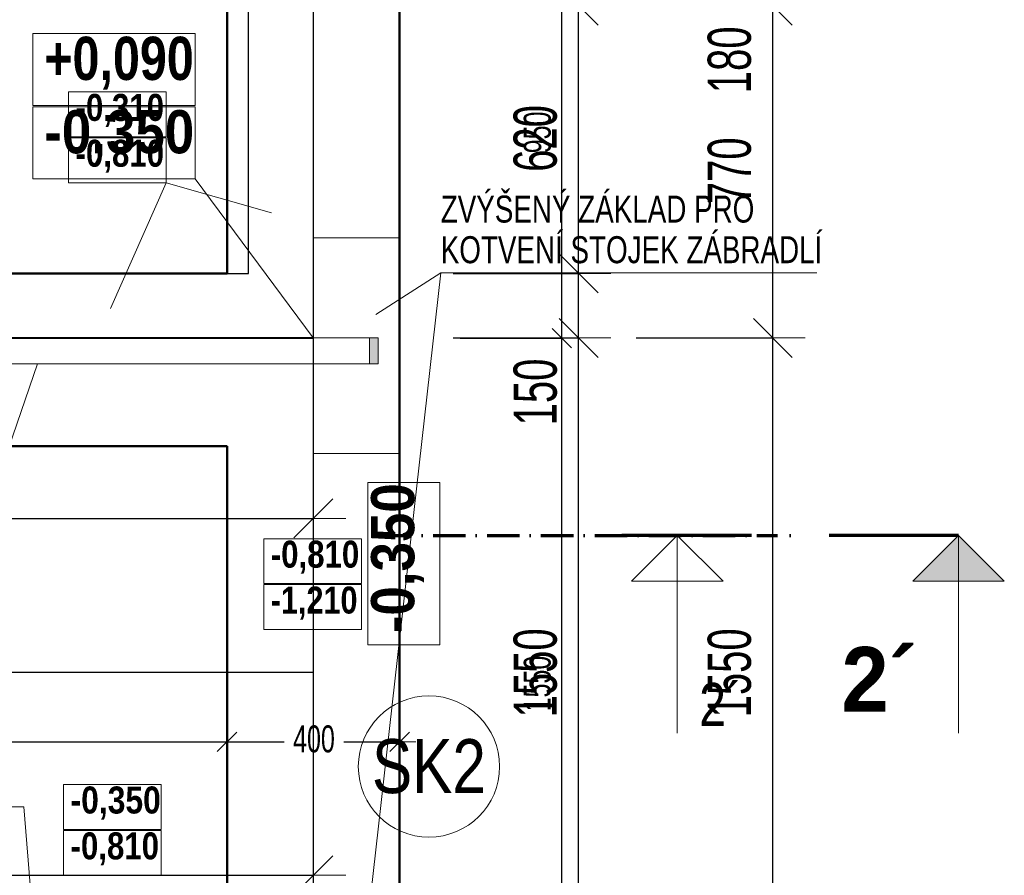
# Model space of a CAD drawing. Header units: millimetres. Extents: x -6145 to 8557, y -96590 to -75675.
# Tile 27 of 29: x 6002 to 8284, y -83125 to -81142. Entities that reach past the tile are written whole.
import ezdxf

# ---------------------------------------------------------------- set-up
doc = ezdxf.new("R2010")
doc.units = ezdxf.units.MM
doc.header["$PDMODE"] = 65
doc.linetypes.add('Cerchovana_1', pattern=[125, 75, -25, 0, -25])
doc.linetypes.add('JIS_08_37_1', pattern=[480, 300, -90, 0, -90])
doc.layers.add('XR$1$VSTUPNÍ SCHODIŠTĚ - ZÁKLADY_1', color=7, linetype='Continuous', lineweight=25)
doc.layers.add('XR$2$VSTUPNÍ SCHODY - PUDORYS_1', color=7, linetype='Continuous', lineweight=25)
doc.styles.add('ARIAL', font='ARIAL.TTF')
doc.styles.add('Arial Black', font='Arial Black')
doc.styles.add('ARIALNARROW', font='ARIALN.TTF')
doc.dimstyles.new('DIMSTYLE_10', dxfattribs={"dimtxt": 100, "dimasz": 150, "dimexe": 0, "dimexo": 0, "dimgap": 50, "dimtad": 2, "dimdec": 0, "dimrnd": 1, "dimzin": 12, "dimdsep": 46, "dimtxsty": 'ARIALNARROW', "dimblk1": 'ALL_ML_STRICH', "dimblk2": 'ALL_ML_STRICH', "dimsah": 1, "dimcen": 0, "dimclrd": 6, "dimclre": 6, "dimclrt": 6, "dimadec": 0, "dimazin": 0, "dimtfac": 1, "dimtdec": 0, "dimtix": 1, "dimtmove": 2, "dimatfit": 3, "dimfxl": 0, "dimtzin": 0, "dimlwd": 0, "dimlwe": 13, "dimarcsym": 0})
doc.dimstyles.new('DIMSTYLE_11', dxfattribs={"dimtxt": 100, "dimasz": 150, "dimexe": 0, "dimexo": 0, "dimgap": 50, "dimtad": 2, "dimdec": 0, "dimrnd": 1, "dimzin": 12, "dimdsep": 46, "dimtxsty": 'ARIALNARROW', "dimblk1": 'ALL_ML_STRICH', "dimblk2": 'ALL_ML_STRICH', "dimsah": 1, "dimcen": 0, "dimclrd": 6, "dimclre": 6, "dimclrt": 6, "dimadec": 0, "dimazin": 0, "dimtfac": 1, "dimtdec": 0, "dimtix": 1, "dimtmove": 2, "dimatfit": 3, "dimfxl": 0, "dimtvp": 1.2, "dimtzin": 0, "dimlwd": 0, "dimlwe": 13, "dimarcsym": 0})
doc.dimstyles.new('DIMSTYLE_12', dxfattribs={"dimtxt": 100, "dimasz": 150, "dimexe": 0, "dimexo": 0, "dimgap": 50, "dimtad": 2, "dimdec": 0, "dimrnd": 1, "dimzin": 12, "dimdsep": 46, "dimtxsty": 'ARIALNARROW', "dimblk1": 'ALL_ML_STRICH', "dimblk2": 'ALL_ML_STRICH', "dimsah": 1, "dimcen": 0, "dimclrd": 6, "dimclre": 6, "dimclrt": 6, "dimadec": 0, "dimazin": 0, "dimtfac": 1, "dimtdec": 0, "dimtix": 1, "dimtmove": 2, "dimatfit": 3, "dimfxl": 0, "dimtzin": 0, "dimlwd": 0, "dimlwe": 13, "dimarcsym": 0})
doc.dimstyles.new('DIMSTYLE_3', dxfattribs={"dimtxt": 62.5, "dimasz": 75, "dimexe": 0, "dimexo": 0, "dimgap": 31.25, "dimtad": 2, "dimdec": 0, "dimrnd": 5, "dimzin": 12, "dimdsep": 46, "dimtxsty": 'ARIALNARROW', "dimblk1": 'ALL_ML_STRICH', "dimblk2": 'ALL_ML_STRICH', "dimsah": 1, "dimcen": 0, "dimclrd": 6, "dimclre": 6, "dimclrt": 6, "dimadec": 0, "dimazin": 0, "dimtfac": 1, "dimtdec": 0, "dimtix": 1, "dimtmove": 2, "dimatfit": 3, "dimfxl": 0, "dimtzin": 0, "dimlwd": 0, "dimlwe": 13, "dimarcsym": 0})
doc.dimstyles.new('DIMSTYLE_8', dxfattribs={"dimtxt": 100, "dimasz": 150, "dimexe": 0, "dimexo": 0, "dimgap": 50, "dimtad": 2, "dimdec": 0, "dimrnd": 5, "dimzin": 12, "dimdsep": 46, "dimtxsty": 'ARIALNARROW', "dimblk1": 'ALL_ML_STRICH', "dimblk2": 'ALL_ML_STRICH', "dimsah": 1, "dimcen": 0, "dimclrd": 6, "dimclre": 6, "dimclrt": 6, "dimadec": 0, "dimazin": 0, "dimtfac": 1, "dimtdec": 0, "dimtix": 1, "dimtmove": 2, "dimatfit": 3, "dimfxl": 0, "dimtzin": 0, "dimlwd": 0, "dimlwe": 18, "dimarcsym": 0})

# ---------------------------------------------------------------- blocks, each defined once
blk = doc.blocks.new('ALL_ML_STRICH')
at = {"color": 0, "linetype": 'ByBlock', "lineweight": -2}
for p, q in [((0, -0.5), (0, 0.5)), ((-0.3, -0.3), (0.3, 0.3)), ((-1, 0), (0.5, 0))]:
    blk.add_line(p, q, dxfattribs=at)
blk = doc.blocks.new('*D72')
at = {"layer": 'DEFPOINTS', "color": 6, "linetype": 'Continuous', "lineweight": 13}
for p in [(1102.2, -82429.4), (6882.2, -83749.4), (1102.2, -85096.7)]:
    blk.add_point(p, dxfattribs=at)
at = {"layer": 'XR$1$VSTUPNÍ SCHODIŠTĚ - ZÁKLADY_1', "color": 6, "linetype": 'Continuous', "lineweight": -2}
for p, q in [((1102.2, -84954.8), (1102.2, -85096.7)), ((6882.2, -84954.8), (6882.2, -85096.7)), ((1102.2, -85096.7), (6882.2, -85096.7))]:
    blk.add_line(p, q, dxfattribs=at)
at = {"layer": 'XR$1$VSTUPNÍ SCHODIŠTĚ - ZÁKLADY_1', "color": 6, "linetype": 'Continuous', "lineweight": 13, "xscale": 75, "yscale": 75, "zscale": 75, "rotation": 180}
blk.add_blockref('ALL_ML_STRICH', (1102.2, -85096.7), dxfattribs=at)
at = {"layer": 'XR$1$VSTUPNÍ SCHODIŠTĚ - ZÁKLADY_1', "color": 6, "linetype": 'Continuous', "lineweight": 13, "xscale": 75, "yscale": 75, "zscale": 75}
blk.add_blockref('ALL_ML_STRICH', (6882.2, -85096.7), dxfattribs=at)
at = {"layer": 'XR$1$VSTUPNÍ SCHODIŠTĚ - ZÁKLADY_1', "color": 6, "linetype": 'Continuous', "lineweight": 13, "insert": (3991.5, -85040.4), "char_height": 62.5, "width": 202.857, "attachment_point": 5, "style": 'ARIALNARROW'}
blk.add_mtext('\\W0.81;\\A1;{5780}', dxfattribs=at)
blk = doc.blocks.new('*D78')
at = {"layer": 'DEFPOINTS', "color": 6, "linetype": 'Continuous', "lineweight": 13}
for p in [(6482.2, -82129.7), (4032.2, -82478.5), (4032.2, -82815.1)]:
    blk.add_point(p, dxfattribs=at)
at = {"layer": 'XR$1$VSTUPNÍ SCHODIŠTĚ - ZÁKLADY_1', "color": 6, "linetype": 'Continuous', "lineweight": -2}
for p, q in [((4032.2, -82865.1), (4032.2, -82815.1)), ((4032.2, -82815.1), (5169.9, -82815.1)), ((5343.1, -82815.1), (6482.2, -82815.1)), ((6482.2, -82865.1), (6482.2, -82815.1))]:
    blk.add_line(p, q, dxfattribs=at)
at = {"layer": 'XR$1$VSTUPNÍ SCHODIŠTĚ - ZÁKLADY_1', "color": 6, "linetype": 'Continuous', "lineweight": 13, "xscale": 75, "yscale": 75, "zscale": 75, "rotation": 180}
blk.add_blockref('ALL_ML_STRICH', (4032.2, -82815.1), dxfattribs=at)
at = {"layer": 'XR$1$VSTUPNÍ SCHODIŠTĚ - ZÁKLADY_1', "color": 6, "linetype": 'Continuous', "lineweight": 13, "xscale": 75, "yscale": 75, "zscale": 75}
blk.add_blockref('ALL_ML_STRICH', (6482.2, -82815.1), dxfattribs=at)
at = {"layer": 'XR$1$VSTUPNÍ SCHODIŠTĚ - ZÁKLADY_1', "color": 6, "linetype": 'Continuous', "lineweight": 13, "insert": (5256.5, -82808.8), "char_height": 62.5, "width": 202.857, "attachment_point": 5, "style": 'ARIALNARROW'}
blk.add_mtext('\\W0.81;\\A1;{2450}', dxfattribs=at)
blk = doc.blocks.new('*D79')
at = {"layer": 'DEFPOINTS', "color": 6, "linetype": 'Continuous', "lineweight": 13}
for p in [(6482.2, -82129.7), (6482.2, -82815.1), (6882.2, -82864)]:
    blk.add_point(p, dxfattribs=at)
at = {"layer": 'XR$1$VSTUPNÍ SCHODIŠTĚ - ZÁKLADY_1', "color": 6, "linetype": 'Continuous', "lineweight": -2}
for p, q in [((6482.2, -82865.1), (6482.2, -82815.1)), ((6482.2, -82815.1), (6614.9, -82815.1)), ((6752.6, -82815.1), (6882.2, -82815.1)), ((6882.2, -82865.1), (6882.2, -82815.1))]:
    blk.add_line(p, q, dxfattribs=at)
at = {"layer": 'XR$1$VSTUPNÍ SCHODIŠTĚ - ZÁKLADY_1', "color": 6, "linetype": 'Continuous', "lineweight": 13, "xscale": 75, "yscale": 75, "zscale": 75, "rotation": 180}
blk.add_blockref('ALL_ML_STRICH', (6482.2, -82815.1), dxfattribs=at)
at = {"layer": 'XR$1$VSTUPNÍ SCHODIŠTĚ - ZÁKLADY_1', "color": 6, "linetype": 'Continuous', "lineweight": 13, "xscale": 75, "yscale": 75, "zscale": 75}
blk.add_blockref('ALL_ML_STRICH', (6882.2, -82815.1), dxfattribs=at)
at = {"layer": 'XR$1$VSTUPNÍ SCHODIŠTĚ - ZÁKLADY_1', "color": 6, "linetype": 'Continuous', "lineweight": 13, "insert": (6683.7, -82808.8), "char_height": 62.5, "width": 152.143, "attachment_point": 5, "style": 'ARIALNARROW'}
blk.add_mtext('\\W0.81;\\A1;{400}', dxfattribs=at)
blk = doc.blocks.new('*D81')
at = {"layer": 'DEFPOINTS', "color": 6, "linetype": 'Continuous', "lineweight": 13}
for p in [(6682.2, -81879.7), (6682.2, -83429.4), (7257.9, -83429.4)]:
    blk.add_point(p, dxfattribs=at)
at = {"layer": 'XR$1$VSTUPNÍ SCHODIŠTĚ - ZÁKLADY_1', "color": 6, "linetype": 'Continuous', "lineweight": -2}
for p, q in [((7022.8, -81879.7), (7257.9, -81879.7)), ((7257.9, -83429.4), (7257.9, -81879.7)), ((7022.8, -83429.4), (7257.9, -83429.4))]:
    blk.add_line(p, q, dxfattribs=at)
at = {"layer": 'XR$1$VSTUPNÍ SCHODIŠTĚ - ZÁKLADY_1', "color": 6, "linetype": 'Continuous', "lineweight": 13, "xscale": 75, "yscale": 75, "zscale": 75}
for p, rotation in [((7257.9, -81879.7), 90), ((7257.9, -83429.4), 270)]:
    blk.add_blockref('ALL_ML_STRICH', p, dxfattribs=dict(at, rotation=rotation))
at = {"layer": 'XR$1$VSTUPNÍ SCHODIŠTĚ - ZÁKLADY_1', "color": 6, "linetype": 'Continuous', "lineweight": 13, "insert": (7201.6, -82680.2), "char_height": 62.5, "width": 202.857, "attachment_point": 5, "rotation": 90, "style": 'ARIALNARROW'}
blk.add_mtext('\\W0.81;\\A1;{1550}', dxfattribs=at)
blk = doc.blocks.new('*D82')
at = {"layer": 'DEFPOINTS', "color": 6, "linetype": 'Continuous', "lineweight": 13}
for p in [(6682.2, -80929.4), (6682.2, -81879.7), (7257.9, -81879.7)]:
    blk.add_point(p, dxfattribs=at)
at = {"layer": 'XR$1$VSTUPNÍ SCHODIŠTĚ - ZÁKLADY_1', "color": 6, "linetype": 'Continuous', "lineweight": -2}
for p, q in [((7022.8, -80929.4), (7257.9, -80929.4)), ((7257.9, -81879.7), (7257.9, -80929.4)), ((7022.8, -81879.7), (7257.9, -81879.7))]:
    blk.add_line(p, q, dxfattribs=at)
at = {"layer": 'XR$1$VSTUPNÍ SCHODIŠTĚ - ZÁKLADY_1', "color": 6, "linetype": 'Continuous', "lineweight": 13, "xscale": 75, "yscale": 75, "zscale": 75}
for p, rotation in [((7257.9, -80929.4), 90), ((7257.9, -81879.7), 270)]:
    blk.add_blockref('ALL_ML_STRICH', p, dxfattribs=dict(at, rotation=rotation))
at = {"layer": 'XR$1$VSTUPNÍ SCHODIŠTĚ - ZÁKLADY_1', "color": 6, "linetype": 'Continuous', "lineweight": 13, "insert": (7201.6, -81403), "char_height": 62.5, "width": 152.143, "attachment_point": 5, "rotation": 90, "style": 'ARIALNARROW'}
blk.add_mtext('\\W0.81;\\A1;{950}', dxfattribs=at)
blk = doc.blocks.new('KOMPLEXNÍ OBJEKT_3')
at = {"layer": 'XR$2$VSTUPNÍ SCHODY - PUDORYS_1', "linetype": 'Continuous', "lineweight": 13}
blk.add_hatch(color=5, dxfattribs=at).paths.add_polyline_path([(6812.2, -81879.4), (6832.2, -81879.4), (6832.2, -81939.4), (6812.2, -81939.4)], flags=16)
at = {"layer": 'XR$2$VSTUPNÍ SCHODY - PUDORYS_1', "color": 5, "linetype": 'Continuous', "lineweight": 13}
for p, q in [((6812.2, -81939.4), (6812.2, -81879.4)), ((6812.2, -81879.4), (6832.2, -81879.4)), ((6832.2, -81879.4), (6832.2, -81939.4)), ((6832.2, -81939.4), (6812.2, -81939.4))]:
    blk.add_line(p, q, dxfattribs=at)
blk = doc.blocks.new('*D109')
at = {"layer": 'DEFPOINTS', "color": 6, "linetype": 'Continuous', "lineweight": 13}
for p in [(6682.2, -81879.4), (6682.2, -83429.4), (7297, -83429.4)]:
    blk.add_point(p, dxfattribs=at)
at = {"layer": 'XR$2$VSTUPNÍ SCHODY - PUDORYS_1', "color": 6, "linetype": 'Continuous', "lineweight": -2}
for p, q in [((7006.3, -81879.4), (7297, -81879.4)), ((7297, -83429.4), (7297, -81879.4)), ((7006.3, -83429.4), (7297, -83429.4))]:
    blk.add_line(p, q, dxfattribs=at)
at = {"layer": 'XR$2$VSTUPNÍ SCHODY - PUDORYS_1', "color": 6, "linetype": 'Continuous', "lineweight": 13, "xscale": 150, "yscale": 150, "zscale": 150}
for p, rotation in [((7297, -81879.4), 90), ((7297, -83429.4), 270)]:
    blk.add_blockref('ALL_ML_STRICH', p, dxfattribs=dict(at, rotation=rotation))
at = {"layer": 'XR$2$VSTUPNÍ SCHODY - PUDORYS_1', "color": 6, "linetype": 'Continuous', "lineweight": 13, "insert": (7197, -82655.4), "char_height": 100, "width": 324.571, "attachment_point": 5, "rotation": 90, "style": 'ARIALNARROW'}
blk.add_mtext('\\W0.81;\\A1;{1550}', dxfattribs=at)
blk = doc.blocks.new('*D110')
at = {"layer": 'DEFPOINTS', "color": 6, "linetype": 'Continuous', "lineweight": 13}
for p in [(6532.2, -81729.7), (6682.2, -81879.4), (7297, -81879.4)]:
    blk.add_point(p, dxfattribs=at)
at = {"layer": 'XR$2$VSTUPNÍ SCHODY - PUDORYS_1', "color": 6, "linetype": 'Continuous', "lineweight": -2}
for p, q in [((7006.3, -81729.7), (7297, -81729.7)), ((7297, -81879.4), (7297, -81729.7)), ((7006.3, -81879.4), (7297, -81879.4))]:
    blk.add_line(p, q, dxfattribs=at)
at = {"layer": 'XR$2$VSTUPNÍ SCHODY - PUDORYS_1', "color": 6, "linetype": 'Continuous', "lineweight": 13, "xscale": 150, "yscale": 150, "zscale": 150}
for p, rotation in [((7297, -81729.7), 90), ((7297, -81879.4), 270)]:
    blk.add_blockref('ALL_ML_STRICH', p, dxfattribs=dict(at, rotation=rotation))
at = {"layer": 'XR$2$VSTUPNÍ SCHODY - PUDORYS_1', "color": 6, "linetype": 'Continuous', "lineweight": 13, "insert": (7197, -82004.5), "char_height": 100, "width": 243.429, "attachment_point": 5, "rotation": 90, "style": 'ARIALNARROW'}
blk.add_mtext('\\W0.81;\\A1;{150}', dxfattribs=at)
blk = doc.blocks.new('*D111')
at = {"layer": 'DEFPOINTS', "color": 6, "linetype": 'Continuous', "lineweight": 13}
for p in [(6682.2, -81109.4), (6532.2, -81729.7), (7297, -81729.7)]:
    blk.add_point(p, dxfattribs=at)
at = {"layer": 'XR$2$VSTUPNÍ SCHODY - PUDORYS_1', "color": 6, "linetype": 'Continuous', "lineweight": -2}
for p, q in [((7297, -81109.4), (7297, -81109.4)), ((7297, -81729.7), (7297, -81109.4)), ((7006.3, -81729.7), (7297, -81729.7))]:
    blk.add_line(p, q, dxfattribs=at)
at = {"layer": 'XR$2$VSTUPNÍ SCHODY - PUDORYS_1', "color": 6, "linetype": 'Continuous', "lineweight": 13, "xscale": 150, "yscale": 150, "zscale": 150}
for p, rotation in [((7297, -81109.4), 90), ((7297, -81729.7), 270)]:
    blk.add_blockref('ALL_ML_STRICH', p, dxfattribs=dict(at, rotation=rotation))
at = {"layer": 'XR$2$VSTUPNÍ SCHODY - PUDORYS_1', "color": 6, "linetype": 'Continuous', "lineweight": 13, "insert": (7197, -81417), "char_height": 100, "width": 243.429, "attachment_point": 5, "rotation": 90, "style": 'ARIALNARROW'}
blk.add_mtext('\\W0.81;\\A1;{620}', dxfattribs=at)
blk = doc.blocks.new('*D114')
at = {"layer": 'DEFPOINTS', "color": 6, "linetype": 'Continuous', "lineweight": 13}
for p in [(6682.2, -81879.4), (6682.2, -83429.4), (7747, -83429.4)]:
    blk.add_point(p, dxfattribs=at)
at = {"layer": 'XR$2$VSTUPNÍ SCHODY - PUDORYS_1', "color": 6, "linetype": 'Continuous', "lineweight": -2}
for p, q in [((7430.1, -81879.4), (7747, -81879.4)), ((7747, -83429.4), (7747, -81879.4)), ((7456.9, -83429.4), (7747, -83429.4))]:
    blk.add_line(p, q, dxfattribs=at)
at = {"layer": 'XR$2$VSTUPNÍ SCHODY - PUDORYS_1', "color": 6, "linetype": 'Continuous', "lineweight": 13, "xscale": 150, "yscale": 150, "zscale": 150}
for p, rotation in [((7747, -81879.4), 90), ((7747, -83429.4), 270)]:
    blk.add_blockref('ALL_ML_STRICH', p, dxfattribs=dict(at, rotation=rotation))
at = {"layer": 'XR$2$VSTUPNÍ SCHODY - PUDORYS_1', "color": 6, "linetype": 'Continuous', "lineweight": 13, "insert": (7647, -82655.4), "char_height": 100, "width": 324.571, "attachment_point": 5, "rotation": 90, "style": 'ARIALNARROW'}
blk.add_mtext('\\W0.81;\\A1;{1550}', dxfattribs=at)
blk = doc.blocks.new('*D115')
at = {"layer": 'DEFPOINTS', "color": 6, "linetype": 'Continuous', "lineweight": 13}
for p in [(6682.2, -81109.7), (6682.2, -81879.4), (7747, -81879.4)]:
    blk.add_point(p, dxfattribs=at)
at = {"layer": 'XR$2$VSTUPNÍ SCHODY - PUDORYS_1', "color": 6, "linetype": 'Continuous', "lineweight": -2}
for p, q in [((7431.7, -81109.7), (7747, -81109.7)), ((7747, -81879.4), (7747, -81109.7)), ((7430.1, -81879.4), (7747, -81879.4))]:
    blk.add_line(p, q, dxfattribs=at)
at = {"layer": 'XR$2$VSTUPNÍ SCHODY - PUDORYS_1', "color": 6, "linetype": 'Continuous', "lineweight": 13, "xscale": 150, "yscale": 150, "zscale": 150}
for p, rotation in [((7747, -81109.7), 90), ((7747, -81879.4), 270)]:
    blk.add_blockref('ALL_ML_STRICH', p, dxfattribs=dict(at, rotation=rotation))
at = {"layer": 'XR$2$VSTUPNÍ SCHODY - PUDORYS_1', "color": 6, "linetype": 'Continuous', "lineweight": 13, "insert": (7647, -81492), "char_height": 100, "width": 243.429, "attachment_point": 5, "rotation": 90, "style": 'ARIALNARROW'}
blk.add_mtext('\\W0.81;\\A1;{770}', dxfattribs=at)
blk = doc.blocks.new('*D116')
at = {"layer": 'DEFPOINTS', "color": 6, "linetype": 'Continuous', "lineweight": 13}
for p in [(6671.3, -80929.4), (6682.2, -81109.7), (7747, -81109.7)]:
    blk.add_point(p, dxfattribs=at)
at = {"layer": 'XR$2$VSTUPNÍ SCHODY - PUDORYS_1', "color": 6, "linetype": 'Continuous', "lineweight": -2}
for p, q in [((7431.7, -80929.4), (7747, -80929.4)), ((7747, -81109.7), (7747, -80929.4)), ((7431.7, -81109.7), (7747, -81109.7))]:
    blk.add_line(p, q, dxfattribs=at)
at = {"layer": 'XR$2$VSTUPNÍ SCHODY - PUDORYS_1', "color": 6, "linetype": 'Continuous', "lineweight": 13, "xscale": 150, "yscale": 150, "zscale": 150}
for p, rotation in [((7747, -80929.4), 90), ((7747, -81109.7), 270)]:
    blk.add_blockref('ALL_ML_STRICH', p, dxfattribs=dict(at, rotation=rotation))
at = {"layer": 'XR$2$VSTUPNÍ SCHODY - PUDORYS_1', "color": 6, "linetype": 'Continuous', "lineweight": 13, "insert": (7647, -81234.8), "char_height": 100, "width": 243.429, "attachment_point": 5, "rotation": 90, "style": 'ARIALNARROW'}
blk.add_mtext('\\W0.81;\\A1;{180}', dxfattribs=at)
blk = doc.blocks.new('*D141')
at = {"layer": 'DEFPOINTS', "color": 6, "linetype": 'Continuous', "lineweight": 18}
for p in [(3982.2, -83124.2), (3982.2, -83124.5), (6682.2, -83429.4)]:
    blk.add_point(p, dxfattribs=at)
at = {"layer": 'XR$2$VSTUPNÍ SCHODY - PUDORYS_1', "color": 6, "linetype": 'Continuous', "lineweight": -2}
for p, q in [((3982.2, -83124.2), (3982.2, -83124.5)), ((3982.2, -83124.5), (6682.2, -83124.5)), ((6682.2, -83124.5), (6682.2, -83124.5))]:
    blk.add_line(p, q, dxfattribs=at)
at = {"layer": 'XR$2$VSTUPNÍ SCHODY - PUDORYS_1', "color": 6, "linetype": 'Continuous', "lineweight": 18, "xscale": 150, "yscale": 150, "zscale": 150, "rotation": 180}
blk.add_blockref('ALL_ML_STRICH', (3982.2, -83124.5), dxfattribs=at)
at = {"layer": 'XR$2$VSTUPNÍ SCHODY - PUDORYS_1', "color": 6, "linetype": 'Continuous', "lineweight": 18, "xscale": 150, "yscale": 150, "zscale": 150}
blk.add_blockref('ALL_ML_STRICH', (6682.2, -83124.5), dxfattribs=at)
at = {"layer": 'XR$2$VSTUPNÍ SCHODY - PUDORYS_1', "color": 6, "linetype": 'Continuous', "lineweight": 18, "insert": (5331.1, -83024.5), "char_height": 100, "width": 324.571, "attachment_point": 5, "style": 'ARIALNARROW'}
blk.add_mtext('\\W0.81;\\A1;{2700}', dxfattribs=at)
blk = doc.blocks.new('*D145')
at = {"layer": 'DEFPOINTS', "color": 6, "linetype": 'Continuous', "lineweight": 18}
for p in [(3772.2, -81879.4), (6682.2, -81879.4), (3772.2, -82297.4)]:
    blk.add_point(p, dxfattribs=at)
at = {"layer": 'XR$2$VSTUPNÍ SCHODY - PUDORYS_1', "color": 6, "linetype": 'Continuous', "lineweight": -2}
for p, q in [((3772.2, -82037.3), (3772.2, -82297.4)), ((6682.2, -82271.7), (6682.2, -82297.4)), ((3772.2, -82297.4), (6682.2, -82297.4))]:
    blk.add_line(p, q, dxfattribs=at)
at = {"layer": 'XR$2$VSTUPNÍ SCHODY - PUDORYS_1', "color": 6, "linetype": 'Continuous', "lineweight": 18, "xscale": 150, "yscale": 150, "zscale": 150, "rotation": 180}
blk.add_blockref('ALL_ML_STRICH', (3772.2, -82297.4), dxfattribs=at)
at = {"layer": 'XR$2$VSTUPNÍ SCHODY - PUDORYS_1', "color": 6, "linetype": 'Continuous', "lineweight": 18, "xscale": 150, "yscale": 150, "zscale": 150}
blk.add_blockref('ALL_ML_STRICH', (6682.2, -82297.4), dxfattribs=at)
at = {"layer": 'XR$2$VSTUPNÍ SCHODY - PUDORYS_1', "color": 6, "linetype": 'Continuous', "lineweight": 18, "insert": (5226.1, -82197.4), "char_height": 100, "width": 324.571, "attachment_point": 5, "style": 'ARIALNARROW'}
blk.add_mtext('\\W0.81;\\A1;{2910}', dxfattribs=at)
blk = doc.blocks.new('KOMPLEXNÍ OBJEKT_12')
at = {"layer": 'XR$2$VSTUPNÍ SCHODY - PUDORYS_1', "linetype": 'Continuous', "lineweight": 13}
blk.add_hatch(color=7, dxfattribs=at).paths.add_polyline_path([(8283.6, -82443.1), (8071.5, -82443.1), (8177.5, -82337)], flags=16)
at = {"layer": 'XR$2$VSTUPNÍ SCHODY - PUDORYS_1', "color": 7, "linetype": 'JIS_08_37_1', "lineweight": 70}
blk.add_line((8177.5, -82337), (7352.5, -82337), dxfattribs=at)
at = {"layer": 'XR$2$VSTUPNÍ SCHODY - PUDORYS_1', "color": 7, "linetype": 'Continuous', "lineweight": 13}
for p, q in [((8177.5, -82337), (8071.5, -82443.1)), ((8177.5, -82337), (8177.5, -82795.4)), ((8177.5, -82337), (8283.6, -82443.1)), ((8071.5, -82443.1), (8283.6, -82443.1))]:
    blk.add_line(p, q, dxfattribs=at)
at = {"layer": 'XR$2$VSTUPNÍ SCHODY - PUDORYS_1', "color": 7, "linetype": 'Continuous', "lineweight": 25, "insert": (7906.2, -82745.4), "char_height": 150, "width": 233.607, "attachment_point": 7, "style": 'Arial Black'}
blk.add_mtext('\\W0.82;2´', dxfattribs=at)

msp = doc.modelspace()

# ---------------------------------------------------------------- linework, layer by layer
at = {"layer": 'XR$1$VSTUPNÍ SCHODIŠTĚ - ZÁKLADY_1', "color": 14, "linetype": 'Continuous', "lineweight": 50}
for p, q in [((6482.2, -80929.4), (6482.2, -81729.7)), ((6882.2, -83749.4), (6882.2, -80929.4)), ((6482.2, -81729.7), (3632.2, -81729.7)), ((4032.2, -82129.7), (6482.2, -82129.7)), ((6482.2, -82129.7), (6482.2, -83349.4))]:
    msp.add_line(p, q, dxfattribs=at)
at = {"layer": 'XR$1$VSTUPNÍ SCHODIŠTĚ - ZÁKLADY_1', "color": 7, "linetype": 'Continuous', "lineweight": 25}
for p, q in [((6532.2, -81729.7), (6532.2, -80929.4)), ((6682.2, -80929.4), (6682.2, -81879.7)), ((3772.2, -81729.7), (6532.2, -81729.7)), ((3772.2, -81879.7), (6682.2, -81879.7))]:
    msp.add_line(p, q, dxfattribs=at)
at = {"layer": 'XR$1$VSTUPNÍ SCHODIŠTĚ - ZÁKLADY_1', "color": 6, "linetype": 'Continuous', "lineweight": 13}
for q in [(6211.8, -81811.1), (6585.5, -81589.4)]:
    msp.add_line((6341.1, -81519.5), q, dxfattribs=at)
at = {"layer": 'XR$1$VSTUPNÍ SCHODIŠTĚ - ZÁKLADY_1', "color": 7, "linetype": 'Continuous', "lineweight": 13}
for p, q in [((6882.2, -81647), (6682.2, -81647)), ((6682.2, -81647), (6682.2, -82147)), ((6882.2, -82147), (6882.2, -81647)), ((6977.5, -81728.5), (6800.7, -83301.5)), ((6827.4, -81825.2), (6977.5, -81728.5)), ((6977.5, -81728.5), (7849.2, -81728.5)), ((6682.2, -82147), (6882.2, -82147)), ((7419.6, -82443.1), (7525.7, -82337.1)), ((7525.7, -82795.4), (7525.7, -82337.1)), ((7525.7, -82337.1), (7631.7, -82443.1)), ((7631.7, -82443.1), (7419.6, -82443.1))]:
    msp.add_line(p, q, dxfattribs=at)
at = {"layer": 'XR$1$VSTUPNÍ SCHODIŠTĚ - ZÁKLADY_1', "color": 7, "linetype": 'Cerchovana_1', "lineweight": 70}
msp.add_line((6834.5, -82337.1), (7757.6, -82337.1), dxfattribs=at)
at = {"layer": 'XR$1$VSTUPNÍ SCHODIŠTĚ - ZÁKLADY_1', "color": 6, "linetype": 'Continuous', "lineweight": 13}
for points in [[(6115.1, -81413.3), (6341.1, -81413.3), (6341.1, -81309.1), (6115.1, -81309.1), (6115.1, -81413.3)], [(6115.1, -81519.5), (6341.1, -81519.5), (6341.1, -81415.4), (6115.1, -81415.4), (6115.1, -81519.5)], [(6567.6, -82448.6), (6793.5, -82448.6), (6793.5, -82344.5), (6567.6, -82344.5), (6567.6, -82448.6)], [(6567.6, -82554.9), (6793.5, -82554.9), (6793.5, -82450.7), (6567.6, -82450.7), (6567.6, -82554.9)], [(6103.5, -83018.3), (6329.5, -83018.3), (6329.5, -82914.1), (6103.5, -82914.1), (6103.5, -83018.3)], [(6103.5, -83124.5), (6329.5, -83124.5), (6329.5, -83020.3), (6103.5, -83020.3), (6103.5, -83124.5)]]:
    msp.add_lwpolyline(points, dxfattribs=at)
at = {"layer": 'XR$2$VSTUPNÍ SCHODY - PUDORYS_1', "color": 7, "linetype": 'Continuous', "lineweight": 25}
for p, q in [((6532.2, -81729.7), (6532.2, -81109.7)), ((6682.2, -81109.4), (6682.2, -81879.4)), ((3772.2, -81729.4), (6532.2, -81729.7)), ((6682.2, -81879.4), (3772.2, -81879.4)), ((6682.2, -81879.4), (6682.2, -83429.4)), ((6682.2, -82654.4), (3982.2, -82654.4))]:
    msp.add_line(p, q, dxfattribs=at)
at = {"layer": 'XR$2$VSTUPNÍ SCHODY - PUDORYS_1', "color": 6, "linetype": 'Continuous', "lineweight": 13}
msp.add_line((6408, -81510.6), (6682.2, -81879.4), dxfattribs=at)
at = {"layer": 'XR$2$VSTUPNÍ SCHODY - PUDORYS_1', "color": 5, "linetype": 'Continuous', "lineweight": 13}
for p, q in [((3772.2, -81879.4), (6832.2, -81879.4)), ((6832.2, -81939.4), (3712.2, -81939.4))]:
    msp.add_line(p, q, dxfattribs=at)
at = {"layer": 'XR$2$VSTUPNÍ SCHODY - PUDORYS_1', "color": 3, "linetype": 'Continuous', "lineweight": 13}
for p, q in [((5976.3, -82133), (6042.8, -81939.4)), ((5951.6, -82966.1), (6011.6, -82966.1)), ((6011.6, -82966.1), (6042.8, -83364.4))]:
    msp.add_line(p, q, dxfattribs=at)
at = {"layer": 'XR$2$VSTUPNÍ SCHODY - PUDORYS_1', "color": 6, "linetype": 'Continuous', "lineweight": 13}
for points in [[(6032, -81340.6), (6408, -81340.6), (6408, -81173.9), (6032, -81173.9), (6032, -81340.6)], [(6032, -81510.6), (6408, -81510.6), (6408, -81343.9), (6032, -81343.9), (6032, -81510.6)], [(6975.3, -82590.1), (6975.3, -82214.1), (6808.6, -82214.1), (6808.6, -82590.1), (6975.3, -82590.1)]]:
    msp.add_lwpolyline(points, dxfattribs=at)
at = {"layer": 'XR$2$VSTUPNÍ SCHODY - PUDORYS_1', "color": 3, "linetype": 'Continuous', "lineweight": 13}
msp.add_circle((6950.2, -82872.4), 163.7, dxfattribs=at)

# ---------------------------------------------------------------- block references
at = {"layer": 'XR$2$VSTUPNÍ SCHODY - PUDORYS_1', "color": 5, "linetype": 'Continuous', "lineweight": 13}
msp.add_blockref('KOMPLEXNÍ OBJEKT_3', (0, 0), dxfattribs=at)
at = {"layer": 'XR$2$VSTUPNÍ SCHODY - PUDORYS_1', "color": 7, "linetype": 'Continuous', "lineweight": 25}
msp.add_blockref('KOMPLEXNÍ OBJEKT_12', (0, 0), dxfattribs=at)

# ---------------------------------------------------------------- texts
at = {"layer": 'XR$1$VSTUPNÍ SCHODIŠTĚ - ZÁKLADY_1', "color": 6, "linetype": 'Continuous', "lineweight": 13, "char_height": 62.5, "attachment_point": 7, "style": 'ARIALNARROW'}
for s, insert, width in [('\\W1.01;\\fArial Narrow|i0|b1|c0|p0;-0,310', (6131.2, -81390.4), 241.512), ('\\W1.01;\\fArial Narrow|i0|b1|c0|p0;-0,810', (6131.2, -81496.6), 241.512), ('\\W1.01;\\fArial Narrow|i0|b1|c0|p0;-0,810', (6583.6, -82425.7), 241.512), ('\\W0.99;\\fArial Narrow|i0|b1|c0|p0;-1,210', (6583.6, -82532), 240.933), ('\\W1.03;\\fArial Narrow|i0|b1|c0|p0;-0,350', (6119.6, -82995.3), 242.112), ('\\W1.01;\\fArial Narrow|i0|b1|c0|p0;-0,810', (6119.6, -83101.6), 241.512)]:
    msp.add_mtext(s, dxfattribs=dict(at, insert=insert, width=width))
at = {"layer": 'XR$1$VSTUPNÍ SCHODIŠTĚ - ZÁKLADY_1', "color": 7, "linetype": 'Continuous', "lineweight": 13, "insert": (6977.5, -81549.4), "char_height": 62.5, "width": 899.762, "attachment_point": 1, "line_spacing_factor": 0.903614, "style": 'ARIALNARROW'}
msp.add_mtext('\\W0.90;ZVÝŠENÝ ZÁKLAD PRO\\PKOTVENÍ STOJEK ZÁBRADLÍ', dxfattribs=at)
at = {"layer": 'XR$1$VSTUPNÍ SCHODIŠTĚ - ZÁKLADY_1', "color": 7, "linetype": 'Continuous', "lineweight": 35, "insert": (7576.3, -82778.6), "char_height": 100, "width": 139.809, "attachment_point": 7, "style": 'ARIAL'}
msp.add_mtext('\\W0.80;2´', dxfattribs=at)
at = {"layer": 'XR$2$VSTUPNÍ SCHODY - PUDORYS_1', "color": 6, "linetype": 'Continuous', "lineweight": 13, "char_height": 100, "attachment_point": 7, "style": 'ARIALNARROW'}
for s, insert, width in [('\\W0.98;\\fArial Narrow|i0|b1|c0|p0;+0,090', (6058.6, -81303.9), 398.528), ('\\W1.07;\\fArial Narrow|i0|b1|c0|p0;-0,350', (6058.6, -81473.9), 402.875)]:
    msp.add_mtext(s, dxfattribs=dict(at, insert=insert, width=width))
at = {"layer": 'XR$2$VSTUPNÍ SCHODY - PUDORYS_1', "color": 6, "linetype": 'Continuous', "lineweight": 13, "insert": (6938.6, -82563.5), "char_height": 100, "width": 402.875, "attachment_point": 7, "rotation": 90, "style": 'ARIALNARROW'}
msp.add_mtext('\\W1.07;\\fArial Narrow|i0|b1|c0|p0;-0,350', dxfattribs=at)
at = {"layer": 'XR$2$VSTUPNÍ SCHODY - PUDORYS_1', "color": 3, "linetype": 'Continuous', "lineweight": 25, "insert": (6950.2, -82872.4), "char_height": 125, "width": 314.943, "attachment_point": 5, "style": 'ARIAL'}
msp.add_mtext('\\W0.80;SK2', dxfattribs=at)

# ---------------------------------------------------------------- dimensions: what is measured, and where the dimension line sits
at = {"layer": 'XR$1$VSTUPNÍ SCHODIŠTĚ - ZÁKLADY_1', "color": 6, "linetype": 'Continuous', "lineweight": 13}
for base, p1, p2, picture, middle in [((7257.9, -80929.4), (7022.8, -81879.7), (7022.8, -80929.4), '*D82', (7201.6, -81403)), ((7257.9, -81879.7), (7022.8, -83429.4), (7022.8, -81879.7), '*D81', (7201.6, -82680.2))]:
    dim = msp.add_linear_dim(base=base, p1=p1, p2=p2, angle=90, dimstyle='DIMSTYLE_3', override={"dimpost": '<>', "dimclrd": 6, "dimclre": 6, "dimclrt": 6, "dimlwd": 0, "dimlwe": 13}, dxfattribs=at)
    dim.commit()
    dim.dimension.update_dxf_attribs({"geometry": picture, "text_midpoint": middle, "dimtype": 160})
for base, p1, p2, picture, middle in [((6482.2, -82815.1), (4032.2, -82865.1), (6482.2, -82865.1), '*D78', (5256.5, -82808.8)), ((6882.2, -82815.1), (6482.2, -82865.1), (6882.2, -82865.1), '*D79', (6683.7, -82808.8)), ((6882.2, -85096.7), (1102.2, -84954.8), (6882.2, -84954.8), '*D72', (3991.5, -85040.4))]:
    dim = msp.add_linear_dim(base=base, p1=p1, p2=p2, dimstyle='DIMSTYLE_3', override={"dimpost": '<>', "dimclrd": 6, "dimclre": 6, "dimclrt": 6, "dimlwd": 0, "dimlwe": 13}, dxfattribs=at)
    dim.commit()
    dim.dimension.update_dxf_attribs({"geometry": picture, "text_midpoint": middle, "dimtype": 160})
at = {"layer": 'XR$2$VSTUPNÍ SCHODY - PUDORYS_1', "color": 6, "linetype": 'Continuous', "lineweight": 13}
for base, p1, p2, dimstyle, picture, middle in [((7747, -80929.4), (7431.7, -81109.7), (7431.7, -80929.4), 'DIMSTYLE_11', '*D116', (7647, -81234.8)), ((7297, -81109.4), (7006.3, -81729.7), (7297, -81109.4), 'DIMSTYLE_12', '*D111', (7197, -81417)), ((7747, -81109.7), (7430.1, -81879.4), (7431.7, -81109.7), 'DIMSTYLE_12', '*D115', (7647, -81492)), ((7297, -81729.7), (7006.3, -81879.4), (7006.3, -81729.7), 'DIMSTYLE_11', '*D110', (7197, -82004.5)), ((7297, -81879.4), (7006.3, -83429.4), (7006.3, -81879.4), 'DIMSTYLE_10', '*D109', (7197, -82655.4)), ((7747, -81879.4), (7456.9, -83429.4), (7430.1, -81879.4), 'DIMSTYLE_12', '*D114', (7647, -82655.4))]:
    dim = msp.add_linear_dim(base=base, p1=p1, p2=p2, angle=90, dimstyle=dimstyle, override={"dimpost": '<>', "dimclrd": 6, "dimclre": 6, "dimclrt": 6, "dimlwd": 0, "dimlwe": 13}, dxfattribs=at)
    dim.commit()
    dim.dimension.update_dxf_attribs({"geometry": picture, "text_midpoint": middle, "dimtype": 160})
at = {"layer": 'XR$2$VSTUPNÍ SCHODY - PUDORYS_1', "color": 6, "linetype": 'Continuous', "lineweight": 18}
for base, p1, p2, picture, middle in [((6682.2, -82297.4), (3772.2, -82037.3), (6682.2, -82271.7), '*D145', (5226.1, -82197.4)), ((6682.2, -83124.5), (3982.2, -83124.2), (6682.2, -83124.5), '*D141', (5331.1, -83024.5))]:
    dim = msp.add_linear_dim(base=base, p1=p1, p2=p2, dimstyle='DIMSTYLE_8', override={"dimpost": '<>', "dimclrd": 6, "dimclre": 6, "dimclrt": 6, "dimlwd": 0, "dimlwe": 18}, dxfattribs=at)
    dim.commit()
    dim.dimension.update_dxf_attribs({"geometry": picture, "text_midpoint": middle, "dimtype": 160})

doc.saveas('drawing.dxf')
